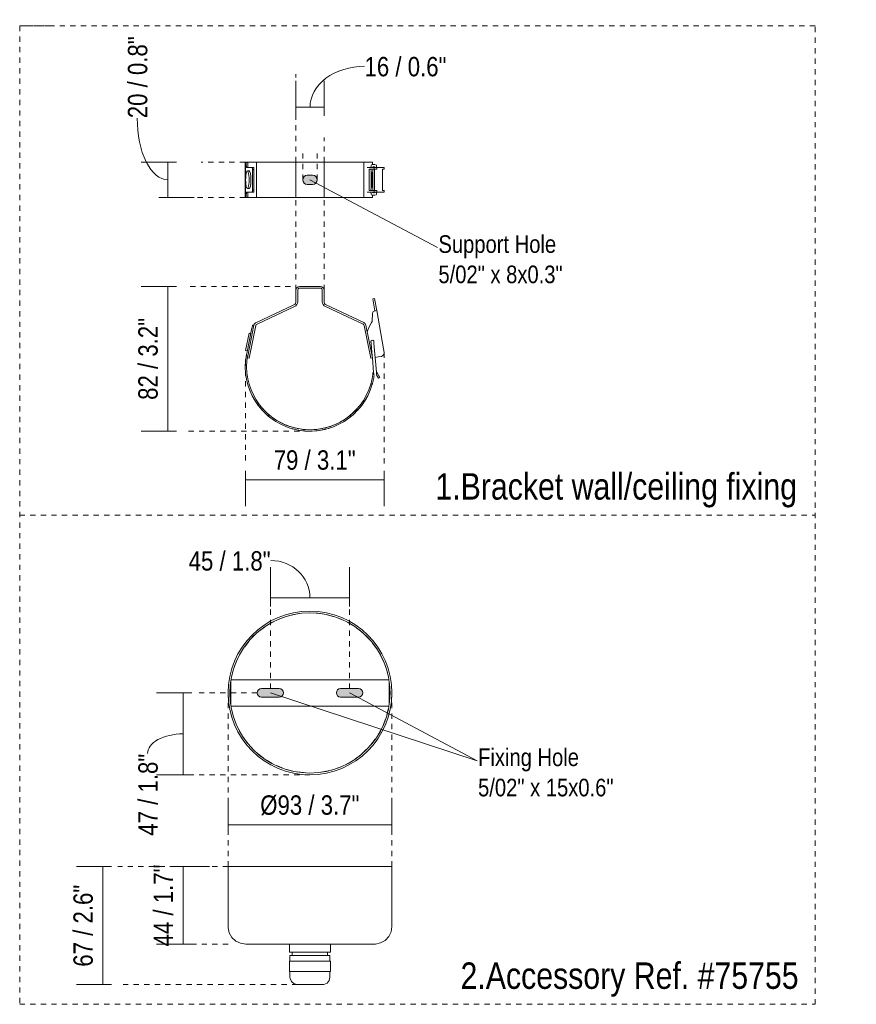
# Model space of a CAD drawing. Header units: millimetres. Extents: x 6125 to 10967, y 1457 to 6729.
# Tile 3 of 8: x 10492 to 10967, y 1457 to 2016. Entities that reach past the tile are written whole.
import ezdxf

# ---------------------------------------------------------------- set-up
doc = ezdxf.new("R2010")
doc.units = ezdxf.units.MM
doc.linetypes.add('Dash', pattern=[6, 3, -3])
doc.layers.add('A-ANNO-DIMS', color=7, linetype='Dash', lineweight=9, true_color=0xd2d2d2)
for name, color, linetype, lineweight in [('A-ANNO-DIMS-5', 7, 'Continuous', 9), ('A-DETL-GENF', 7, 'Continuous', 9), ('E-LITE-EQPM', 7, 'Continuous', 20), ('G-ANNO-TEXT', 7, 'Continuous', 9)]:
    doc.layers.add(name, color=color, linetype=linetype, lineweight=lineweight)
doc.styles.add('Arial Narrow_2', font='ARIALN.TTF', dxfattribs={"height": 11})
doc.styles.add('Arial Narrow_3', font='ARIALN.TTF', dxfattribs={"height": 10})
doc.styles.add('Arial Narrow_4', font='ARIALN.TTF', dxfattribs={"height": 15})
doc.dimstyles.new('FARO_-_2_2mm_Arial_Narrow_mm_Inch_Left_2', dxfattribs={"dimscale": 304.8, "dimtxt": 11.257741, "dimasz": 0, "dimexe": 0.049213, "dimexo": 0.0625, "dimgap": 0.008202, "dimtad": 1, "dimdec": 0, "dimzin": 0, "dimdsep": 46, "dimtxsty": 'Arial Narrow_2', "dimblk1": 'NONE', "dimblk2": 'NONE', "dimsah": 1, "dimcen": 0.09, "dimadec": 0, "dimazin": 0, "dimtfac": 1, "dimtdec": 4, "dimtix": 1, "dimtmove": 0, "dimatfit": 3, "dimfxl": 0.016404, "dimfxlon": 1, "dimtvp": 1, "dimtolj": 1, "dimtzin": 0, "dimarcsym": 2})
doc.dimstyles.new('FARO_-_2_2mm_Arial_Narrow_mm_Inch_Left_3', dxfattribs={"dimscale": 304.8, "dimtxt": 11.257741, "dimasz": 0, "dimexe": 0.049213, "dimexo": 0.0625, "dimgap": 0.008202, "dimtad": 1, "dimdec": 0, "dimzin": 0, "dimdsep": 46, "dimtxsty": 'Arial Narrow_2', "dimblk1": 'NONE', "dimblk2": 'NONE', "dimsah": 1, "dimcen": 0.09, "dimadec": 0, "dimazin": 0, "dimtfac": 1, "dimtdec": 4, "dimtix": 1, "dimtmove": 1, "dimatfit": 3, "dimfxl": 0.016404, "dimfxlon": 1, "dimtvp": 1, "dimtolj": 1, "dimtzin": 0, "dimarcsym": 2})

# ---------------------------------------------------------------- blocks, each defined once
blk = doc.blocks.new('Bracket - Bracket-483436-Alzado_PDF Accesorio')
at = {"layer": 'E-LITE-EQPM'}
for p, q in [((7281.07, 1862.3), (7281.07, 1855.7)), ((7282.07, 1855.7), (7282.07, 1862.3)), ((7294.91, 1864.4), (7283.17, 1864.4)), ((7283.17, 1863.4), (7294.91, 1863.4)), ((7296, 1862.3), (7296, 1855.7)), ((7297, 1855.7), (7297, 1862.3)), ((7325.71, 1857.58), (7324.73, 1857.41)), ((7324.73, 1857.41), (7325.94, 1850.51)), ((7326.93, 1850.69), (7325.71, 1857.58)), ((7279.9, 1853.85), (7258.64, 1843.94)), ((7259, 1843), (7280.32, 1852.95)), ((7297.76, 1852.95), (7319.17, 1842.96)), ((7319.59, 1843.87), (7298.18, 1853.85)), ((7326.93, 1850.69), (7325.45, 1850.43)), ((7330.77, 1828.86), (7326.93, 1850.69)), ((7324.48, 1848.49), (7324.38, 1845.22)), ((7253.12, 1826.21), (7256.09, 1840.8)), ((7257.21, 1842.34), (7253.46, 1823.83)), ((7254.44, 1823.63), (7258.19, 1842.14)), ((7256.42, 1842.47), (7256.42, 1842.44)), ((7319.81, 1842.14), (7323.57, 1823.63)), ((7324.55, 1823.83), (7320.79, 1842.34)), ((7322.55, 1841.13), (7322.54, 1841.2)), ((7324, 1843.84), (7322.7, 1841.51)), ((7252.48, 1828.07), (7254.47, 1837.87)), ((7255.45, 1837.67), (7254.47, 1837.87)), ((7323.73, 1832.06), (7324.36, 1824.75)), ((7325.14, 1833.2), (7325.22, 1833.11)), ((7325.17, 1833.17), (7325.22, 1833.11)), ((7326.76, 1815.61), (7325.31, 1832.2)), ((7331.12, 1826.91), (7330.77, 1828.86)), ((7252.71, 1824.16), (7252.37, 1822.51)), ((7252.48, 1828.07), (7253.46, 1827.87)), ((7253.67, 1824.9), (7252.86, 1824.9)), ((7253.16, 1822.39), (7253.52, 1824.16)), ((7253.46, 1823.83), (7254.44, 1823.63)), ((7253.56, 1824.33), (7253.52, 1824.16)), ((7323.57, 1823.63), (7324.55, 1823.83)), ((7324.45, 1823.81), (7325.18, 1815.48)), ((7326.02, 1824.06), (7327.76, 1824.37)), ((7327.76, 1824.37), (7329.56, 1824.68)), ((7327.99, 1812.27), (7326.84, 1814.25)), ((7327.16, 1815.3), (7328.68, 1812.67)), ((7328.68, 1812.67), (7327.99, 1812.27)), ((7324.37, 1808.82), (7323.54, 1808.82))]:
    blk.add_line(p, q, dxfattribs=at)
at = {"layer": 'E-LITE-EQPM', "flags": 128}
for points in [[(7256.09, 1840.8), (7256.16, 1841.18), (7256.23, 1841.53), (7256.3, 1841.85), (7256.35, 1842.11), (7256.39, 1842.31), (7256.42, 1842.43), (7256.42, 1842.47)], [(7256.62, 1842.43), (7256.51, 1842.46), (7256.45, 1842.47), (7256.42, 1842.47)], [(7256.42, 1842.47), (7256.45, 1842.47), (7256.51, 1842.46), (7256.62, 1842.43), (7256.78, 1842.4), (7256.97, 1842.36), (7257.21, 1842.32)], [(7323.66, 1832.86), (7323.69, 1832.49), (7323.73, 1832.06)], [(7325.31, 1832.2), (7325.25, 1832.87), (7325.24, 1833)], [(7252.71, 1824.16), (7252.74, 1824.33), (7252.77, 1824.48), (7252.8, 1824.62), (7252.82, 1824.74), (7252.84, 1824.82), (7252.85, 1824.88), (7252.86, 1824.9)], [(7252.86, 1824.9), (7252.86, 1824.93), (7252.88, 1825.03), (7252.91, 1825.18), (7252.96, 1825.39), (7253.01, 1825.64), (7253.06, 1825.91), (7253.12, 1826.21)], [(7325.18, 1815.48), (7325.26, 1814.5), (7325.29, 1814.23)], [(7326.87, 1814.39), (7326.84, 1814.7), (7326.76, 1815.61)]]:
    blk.add_lwpolyline(points, dxfattribs=at)
at = {"layer": 'E-LITE-EQPM'}
for centre, radius, start, end in [((7283.17, 1862.3), 2.1, 90, 180), ((7283.17, 1862.3), 1.1, 90, 180), ((7294.91, 1862.3), 2.1, 0, 90), ((7294.91, 1862.3), 1.1, 0, 90), ((7279.03, 1855.7), 2.04, 295, 0), ((7279.03, 1855.7), 3.04, 295, 0), ((7299.04, 1855.7), 3.04, 180, 245), ((7299.04, 1855.7), 2.04, 180, 245), ((7321.38, 1845.3), 3, 330.8371, 358.3753), ((7329.47, 1848.34), 5, 164.0816, 178.3753), ((7325.63, 1849.44), 1, 100.2599, 164.0816), ((7259.3, 1841.92), 2.13, 108.1887, 168.5249), ((7259.3, 1841.92), 1.13, 105.6421, 168.5249), ((7318.71, 1841.92), 1.13, 11.4751, 66.4751), ((7318.71, 1841.92), 2.13, 11.4751, 66.4751), ((7331.43, 1836.63), 10, 150.8371, 170.7478), ((7331.43, 1836.63), 10, 150.8371, 152.8009), ((7324.47, 1832.92), 0.9, 36.2621, 198.9658), ((7324.47, 1832.92), 0.9, 200.9914, 208.2736), ((7324.47, 1832.92), 0.9, 336.3605, 36.2621), ((7329.23, 1826.57), 1.92, 280, 10), ((7289, 1819), 36.8, 175.1544, 343.9439), ((7289, 1819), 36.8, 174.5332, 175.1544), ((7289, 1819), 36, 175.0465, 343.5771), ((7289, 1819), 36, 174.5997, 175.0465), ((7289, 1819), 36, 347.3055, 354.0427), ((7325.99, 1814.83), 1.26, 132.185, 159.7771), ((7289, 1819), 36.8, 347.5859, 352.0393), ((7325.99, 1814.83), 1.26, 21.8165, 53.1619), ((7289, 1819), 36.8, 220.2776, 238.9235), ((7289, 1819), 36, 222.249, 232.7775), ((7289, 1819), 36, 307.1437, 317.6892), ((7289, 1819), 36.8, 317.4875, 319.7224), ((7289, 1819), 36, 234.6432, 245.2511), ((7289, 1819), 36, 294.4507, 305.3722), ((7289, 1819), 36.8, 301.0765, 314.7814), ((7289, 1819), 36.8, 245.1388, 245.4821), ((7289, 1819), 36, 245.6827, 256.8252), ((7289, 1819), 36.8, 251.3541, 265.3429), ((7289, 1819), 36, 258.3499, 268.9596), ((7289, 1819), 36, 270.9936, 281.5637), ((7289, 1819), 36.8, 274.7911, 288.6459), ((7289, 1819), 36, 283.232, 294.3173), ((7289, 1819), 36.8, 294.7398, 294.8612), ((7289, 1819), 36.8, 268.0798, 270), ((7289, 1819), 36.8, 270, 272.0662)]:
    blk.add_arc(centre, radius, start, end, dxfattribs=at)
for points, knots in [([(7323.54, 1808.82), (7323.54, 1808.82), (7323.57, 1808.94), (7323.68, 1809.31), (7323.79, 1809.74), (7323.95, 1810.34), (7324.07, 1810.83), (7324.12, 1811.09)], [0, 0, 0, 0, 0.285714, 0.428571, 0.571429, 0.785714, 1, 1, 1, 1]), ([(7324.94, 1811.09), (7324.87, 1810.75), (7324.71, 1810.08), (7324.51, 1809.34), (7324.39, 1808.91), (7324.37, 1808.82), (7324.37, 1808.82)], [0, 0, 0, 0, 0.285714, 0.571429, 0.785714, 1, 1, 1, 1]), ([(7260.93, 1795.21), (7260.41, 1795.82), (7259.7, 1796.72), (7258.94, 1797.77), (7258.53, 1798.36), (7258.25, 1798.78), (7257.99, 1799.18), (7257.67, 1799.7), (7257.39, 1800.16), (7257.18, 1800.52), (7256.99, 1800.85), (7256.85, 1801.09), (7256.79, 1801.2), (7256.79, 1801.21), (7256.83, 1801.14), (7256.92, 1800.97), (7257.07, 1800.72), (7257.22, 1800.45), (7257.36, 1800.21), (7257.52, 1799.95), (7257.75, 1799.58), (7258.06, 1799.08), (7258.5, 1798.41), (7259.41, 1797.09), (7260.28, 1795.97), (7260.93, 1795.21)], [0, 0, 0, 0, 0.111111, 0.166667, 0.194444, 0.222222, 0.25, 0.277778, 0.333333, 0.361111, 0.388889, 0.444444, 0.479167, 0.513889, 0.548611, 0.583333, 0.618056, 0.652778, 0.670139, 0.6875, 0.722222, 0.756944, 0.791667, 0.861111, 1, 1, 1, 1]), ([(7317.08, 1795.21), (7317.6, 1795.82), (7318.31, 1796.72), (7319.07, 1797.77), (7319.48, 1798.37), (7319.75, 1798.78), (7320.01, 1799.18), (7320.34, 1799.7), (7320.62, 1800.16), (7320.83, 1800.53), (7321.02, 1800.85), (7321.15, 1801.09), (7321.21, 1801.2), (7321.22, 1801.21), (7321.18, 1801.14), (7321.09, 1800.97), (7320.94, 1800.72), (7320.78, 1800.45), (7320.64, 1800.21), (7320.49, 1799.95), (7320.26, 1799.57), (7319.95, 1799.08), (7319.51, 1798.41), (7318.6, 1797.09), (7317.72, 1795.97), (7317.08, 1795.21)], [0, 0, 0, 0, 0.111111, 0.166667, 0.194444, 0.222222, 0.25, 0.277778, 0.333333, 0.361111, 0.388889, 0.444444, 0.479167, 0.513889, 0.548611, 0.583333, 0.618056, 0.652778, 0.670139, 0.6875, 0.722222, 0.756944, 0.791667, 0.861111, 1, 1, 1, 1])]:
    blk.add_open_spline(points, degree=3, knots=knots, dxfattribs=at)
blk = doc.blocks.new('Bracket - Bracket-V1-Alzado_PDF Accesorio')
at = {"layer": 'E-LITE-EQPM'}
for p, q in [((7252.2, 1934.94), (7252.2, 1914.94)), ((7252.23, 1934.94), (7252.34, 1934.94)), ((7252.34, 1934.94), (7252.37, 1934.94)), ((7252.37, 1934.94), (7252.71, 1934.94)), ((7252.37, 1914.94), (7252.37, 1934.94)), ((7253.52, 1934.94), (7252.71, 1934.94)), ((7253.54, 1934.94), (7257.21, 1934.94)), ((7257.21, 1934.94), (7258.64, 1934.94)), ((7258.64, 1934.94), (7279.9, 1934.94)), ((7258.64, 1934.94), (7258.64, 1914.94)), ((7279.9, 1934.94), (7281.07, 1934.94)), ((7281.07, 1934.94), (7281.07, 1914.94)), ((7281.07, 1934.94), (7283.17, 1934.94)), ((7283.17, 1934.94), (7294.91, 1934.94)), ((7294.91, 1934.94), (7297, 1934.94)), ((7297, 1914.94), (7297, 1934.94)), ((7297, 1934.94), (7298.18, 1934.94)), ((7298.18, 1934.94), (7319.59, 1934.94)), ((7319.59, 1934.94), (7320.79, 1934.94)), ((7319.59, 1934.94), (7319.59, 1914.94)), ((7320.79, 1934.94), (7324.55, 1934.94)), ((7324.55, 1934.94), (7324.55, 1933.68)), ((7252.86, 1933.25), (7252.86, 1934.2)), ((7256.09, 1931.94), (7253.12, 1931.94)), ((7254.45, 1929.94), (7253.47, 1929.94)), ((7253.67, 1934.2), (7253.67, 1933.25)), ((7256.9, 1931.94), (7256.09, 1931.94)), ((7256.42, 1930.27), (7256.42, 1924.94)), ((7257.21, 1930.98), (7257.21, 1918.9)), ((7321.56, 1931.94), (7322.7, 1931.94)), ((7322.54, 1918.94), (7322.54, 1930.94)), ((7322.54, 1930.94), (7322.7, 1930.94)), ((7322.7, 1931.94), (7324, 1931.94)), ((7322.7, 1930.94), (7324, 1930.94)), ((7323.65, 1932.08), (7323.65, 1931.94)), ((7323.65, 1930.94), (7323.65, 1930.74)), ((7323.69, 1919.74), (7323.69, 1930.15)), ((7324, 1931.94), (7324.38, 1931.94)), ((7324, 1930.94), (7324.38, 1930.94)), ((7324.07, 1929.25), (7324.07, 1920.62)), ((7324.07, 1929.25), (7324.07, 1920.63)), ((7324.22, 1929.17), (7324.23, 1928.77)), ((7324.38, 1931.94), (7324.48, 1931.94)), ((7324.38, 1930.94), (7324.48, 1930.94)), ((7324.48, 1931.94), (7324.66, 1931.94)), ((7324.48, 1930.94), (7324.66, 1930.94)), ((7325.97, 1933.68), (7324.52, 1933.68)), ((7324.52, 1932.09), (7324.81, 1932.09)), ((7324.73, 1930.7), (7324.52, 1930.7)), ((7324.52, 1929.1), (7324.73, 1929.1)), ((7324.66, 1931.94), (7325.45, 1931.94)), ((7324.66, 1930.94), (7324.72, 1930.94)), ((7324.73, 1930.94), (7325.71, 1930.94)), ((7324.73, 1930.94), (7324.73, 1918.94)), ((7325.23, 1932.62), (7325.25, 1932.49)), ((7325.24, 1932.09), (7325.97, 1932.09)), ((7325.24, 1931.94), (7325.24, 1932.08)), ((7325.27, 1932.08), (7325.28, 1931.94)), ((7325.45, 1931.94), (7326.93, 1931.94)), ((7325.45, 1931.94), (7325.45, 1930.94)), ((7325.71, 1930.94), (7326.93, 1930.94)), ((7325.71, 1918.94), (7325.71, 1930.94)), ((7326.93, 1931.94), (7330.77, 1931.94)), ((7326.93, 1931.94), (7326.93, 1930.94)), ((7330.29, 1918.94), (7330.29, 1930.94)), ((7330.29, 1930.94), (7330.77, 1930.94)), ((7330.77, 1931.94), (7331.12, 1931.94)), ((7330.77, 1930.94), (7331.12, 1930.94)), ((7331.12, 1931.94), (7331.14, 1931.94)), ((7331.14, 1930.94), (7331.12, 1930.94)), ((7331.15, 1930.94), (7331.15, 1931.94)), ((7256.42, 1924.94), (7256.42, 1919.61)), ((7324.23, 1928.77), (7324.23, 1921.69)), ((7253.12, 1917.94), (7256.09, 1917.94)), ((7253.47, 1919.94), (7254.45, 1919.94)), ((7256.09, 1917.94), (7256.9, 1917.94)), ((7322.7, 1917.94), (7321.56, 1917.94)), ((7322.7, 1918.94), (7322.54, 1918.94)), ((7324, 1918.94), (7322.7, 1918.94)), ((7324, 1917.94), (7322.7, 1917.94)), ((7323.65, 1919.18), (7323.65, 1918.94)), ((7323.65, 1917.94), (7323.65, 1917.79)), ((7324.38, 1918.94), (7324, 1918.94)), ((7324.38, 1917.94), (7324, 1917.94)), ((7324.48, 1918.94), (7324.38, 1918.94)), ((7324.48, 1917.94), (7324.38, 1917.94)), ((7324.66, 1918.94), (7324.48, 1918.94)), ((7324.66, 1917.94), (7324.48, 1917.94)), ((7324.73, 1920.77), (7324.52, 1920.77)), ((7324.52, 1919.18), (7324.73, 1919.18)), ((7324.81, 1917.79), (7324.52, 1917.79)), ((7324.72, 1918.94), (7324.66, 1918.94)), ((7325.45, 1917.94), (7324.66, 1917.94)), ((7325.71, 1918.94), (7324.73, 1918.94)), ((7325.24, 1917.79), (7325.24, 1917.94)), ((7325.97, 1917.79), (7325.24, 1917.79)), ((7325.27, 1917.79), (7325.28, 1917.94)), ((7325.45, 1918.94), (7325.45, 1917.94)), ((7326.93, 1917.94), (7325.45, 1917.94)), ((7326.93, 1918.94), (7325.71, 1918.94)), ((7326.93, 1918.94), (7326.93, 1917.94)), ((7330.77, 1917.94), (7326.93, 1917.94)), ((7330.77, 1918.94), (7330.29, 1918.94)), ((7331.12, 1918.94), (7330.77, 1918.94)), ((7331.12, 1917.94), (7330.77, 1917.94)), ((7331.12, 1918.94), (7331.14, 1918.94)), ((7331.14, 1917.94), (7331.12, 1917.94)), ((7331.15, 1917.94), (7331.15, 1918.94)), ((7252.34, 1914.94), (7252.23, 1914.94)), ((7252.37, 1914.94), (7252.34, 1914.94)), ((7252.71, 1914.94), (7252.37, 1914.94)), ((7252.71, 1914.94), (7253.52, 1914.94)), ((7252.86, 1915.67), (7252.86, 1916.63)), ((7257.21, 1914.94), (7253.54, 1914.94)), ((7253.67, 1916.63), (7253.67, 1915.67)), ((7258.64, 1914.94), (7257.21, 1914.94)), ((7279.9, 1914.94), (7258.64, 1914.94)), ((7281.07, 1914.94), (7279.9, 1914.94)), ((7283.17, 1914.94), (7281.07, 1914.94)), ((7294.91, 1914.94), (7283.17, 1914.94)), ((7297, 1914.94), (7294.91, 1914.94)), ((7298.18, 1914.94), (7297, 1914.94)), ((7319.59, 1914.94), (7298.18, 1914.94)), ((7320.79, 1914.94), (7319.59, 1914.94)), ((7324.55, 1914.94), (7320.79, 1914.94)), ((7324.52, 1916.2), (7325.97, 1916.2)), ((7324.55, 1916.2), (7324.55, 1914.94)), ((7325.23, 1917.26), (7325.25, 1917.39))]:
    blk.add_line(p, q, dxfattribs=at)
at = {"layer": 'E-LITE-EQPM', "flags": 128}
for points in [[(7252.86, 1934.2), (7252.85, 1934.37), (7252.84, 1934.52), (7252.82, 1934.66), (7252.8, 1934.78), (7252.77, 1934.87), (7252.74, 1934.92), (7252.71, 1934.94)], [(7253.52, 1934.94), (7253.56, 1934.92), (7253.59, 1934.87), (7253.62, 1934.78), (7253.64, 1934.66), (7253.66, 1934.52), (7253.67, 1934.37), (7253.67, 1934.2)], [(7253.12, 1931.94), (7253.06, 1931.97), (7253.01, 1932.07), (7252.96, 1932.22), (7252.91, 1932.43), (7252.88, 1932.68), (7252.86, 1932.96), (7252.86, 1933.25)], [(7253.67, 1933.25), (7253.68, 1932.96), (7253.7, 1932.68), (7253.73, 1932.43), (7253.77, 1932.22), (7253.82, 1932.07), (7253.88, 1931.97), (7253.94, 1931.94)], [(7256.42, 1930.27), (7256.42, 1930.64), (7256.39, 1930.99), (7256.35, 1931.31), (7256.3, 1931.57), (7256.23, 1931.77), (7256.16, 1931.9), (7256.09, 1931.94)], [(7257.21, 1930.98), (7256.97, 1930.87), (7256.78, 1930.75), (7256.62, 1930.63), (7256.51, 1930.51), (7256.45, 1930.39), (7256.42, 1930.27)], [(7256.9, 1931.94), (7256.98, 1931.9), (7257.05, 1931.77), (7257.12, 1931.57), (7257.17, 1931.3), (7257.21, 1930.98)], [(7324.52, 1933.68), (7323.93, 1933.43), (7323.75, 1933.11), (7323.68, 1932.73), (7323.65, 1932.08)], [(7324.52, 1929.1), (7323.93, 1929.36), (7323.75, 1929.68), (7323.68, 1930.07), (7323.65, 1930.74)], [(7325.27, 1932.6), (7325.25, 1932.43), (7325.24, 1932.08)], [(7326.46, 1933.47), (7326.56, 1933.42), (7326.75, 1933.09), (7326.84, 1932.65), (7326.87, 1931.94)], [(7252.86, 1916.63), (7252.86, 1916.92), (7252.88, 1917.2), (7252.91, 1917.44), (7252.96, 1917.65), (7253.01, 1917.81), (7253.06, 1917.9), (7253.12, 1917.94)], [(7253.94, 1917.94), (7253.88, 1917.9), (7253.82, 1917.81), (7253.77, 1917.65), (7253.73, 1917.44), (7253.7, 1917.2), (7253.68, 1916.92), (7253.67, 1916.63)], [(7256.09, 1917.94), (7256.16, 1917.98), (7256.23, 1918.1), (7256.3, 1918.3), (7256.35, 1918.57), (7256.39, 1918.88), (7256.42, 1919.24), (7256.42, 1919.61)], [(7256.42, 1919.61), (7256.45, 1919.49), (7256.51, 1919.36), (7256.62, 1919.24), (7256.78, 1919.12), (7256.97, 1919.01), (7257.21, 1918.9)], [(7257.21, 1918.9), (7257.17, 1918.58), (7257.12, 1918.31), (7257.05, 1918.11), (7256.98, 1917.98), (7256.9, 1917.94)], [(7324.52, 1920.77), (7323.93, 1920.52), (7323.75, 1920.2), (7323.68, 1919.82), (7323.65, 1919.18)], [(7324.52, 1916.2), (7323.93, 1916.45), (7323.75, 1916.77), (7323.68, 1917.15), (7323.65, 1917.79)], [(7324.2, 1920.7), (7324.23, 1921.26), (7324.23, 1921.69)], [(7325.27, 1917.28), (7325.25, 1917.44), (7325.24, 1917.79)], [(7326.46, 1916.41), (7326.56, 1916.45), (7326.75, 1916.78), (7326.84, 1917.23), (7326.87, 1917.94)], [(7252.71, 1914.94), (7252.74, 1914.96), (7252.77, 1915.01), (7252.8, 1915.1), (7252.82, 1915.21), (7252.84, 1915.35), (7252.85, 1915.51), (7252.86, 1915.67)], [(7253.67, 1915.67), (7253.67, 1915.51), (7253.66, 1915.35), (7253.64, 1915.21), (7253.62, 1915.1), (7253.59, 1915.01), (7253.56, 1914.96), (7253.52, 1914.94)]]:
    blk.add_lwpolyline(points, dxfattribs=at)
at = {"layer": 'E-LITE-EQPM'}
for centre, start_param, end_param in [((7253.47, 1924.94), 4.712389, 7.853982), ((7254.45, 1924.94), 4.712389, 6.283185), ((7253.47, 1924.94), 1.570796, 4.712389), ((7254.45, 1924.94), 3.141593, 4.712389)]:
    blk.add_ellipse(centre, major_axis=(0, 5), ratio=0.198941, start_param=start_param, end_param=end_param, dxfattribs=at)
blk = doc.blocks.new('75755 SCUBA accessory for wall lamp and suspension - 75755 SCUBA accessory for wall lamp and suspension-486611-Alzado_PDF Accesorio')
at = {"layer": 'E-LITE-EQPM'}
for p, q in [((7242.5, 1534.94), (7242.5, 1500.92)), ((7289, 1534.94), (7242.5, 1534.94)), ((7335.5, 1534.94), (7289, 1534.94)), ((7335.5, 1500.92), (7335.5, 1534.94)), ((7277.39, 1490.92), (7277.39, 1486.38)), ((7300.61, 1486.38), (7300.61, 1490.92)), ((7278.2, 1486.38), (7277.39, 1486.38)), ((7277.63, 1484.51), (7277.63, 1481.25)), ((7277.63, 1484.51), (7289, 1484.51)), ((7288.19, 1486.38), (7278.2, 1486.38)), ((7278.96, 1486.38), (7278.96, 1484.51)), ((7289.82, 1486.38), (7288.19, 1486.38)), ((7289, 1484.51), (7300.38, 1484.51)), ((7299.8, 1486.38), (7289.82, 1486.38)), ((7299.05, 1484.51), (7299.05, 1486.38)), ((7300.61, 1486.38), (7299.8, 1486.38)), ((7300.38, 1481.25), (7300.38, 1484.51)), ((7277.39, 1481.25), (7277.39, 1475.42)), ((7277.39, 1481.25), (7278.2, 1481.25)), ((7278.2, 1481.25), (7288.19, 1481.25)), ((7288.19, 1481.25), (7289.82, 1481.25)), ((7289.82, 1481.25), (7299.8, 1481.25)), ((7299.8, 1481.25), (7300.61, 1481.25)), ((7300.61, 1475.42), (7300.61, 1481.25)), ((7278.2, 1475.42), (7277.39, 1475.42)), ((7277.63, 1475.42), (7277.63, 1472.15)), ((7288.19, 1475.42), (7278.2, 1475.42)), ((7289.82, 1475.42), (7288.19, 1475.42)), ((7299.8, 1475.42), (7289.82, 1475.42)), ((7300.61, 1475.42), (7299.8, 1475.42)), ((7300.38, 1472.15), (7300.38, 1475.42))]:
    blk.add_line(p, q, dxfattribs=at)
at = {"layer": 'E-LITE-EQPM', "flags": 128}
for points in [[(7252.5, 1490.92), (7249.54, 1491.37), (7246.84, 1492.67), (7244.65, 1494.72), (7243.17, 1497.33), (7242.53, 1500.26), (7242.5, 1500.92)], [(7335.5, 1500.92), (7335.05, 1497.95), (7333.75, 1495.25), (7331.7, 1493.07), (7329.09, 1491.58), (7326.16, 1490.94), (7325.5, 1490.92)], [(7277.39, 1490.92), (7272.39, 1490.92), (7267.5, 1490.92), (7263.14, 1490.92), (7259.42, 1490.92), (7256.43, 1490.92), (7254.25, 1490.92), (7252.93, 1490.92), (7252.5, 1490.92)], [(7252.5, 1490.92), (7252.96, 1490.92), (7254.3, 1490.92), (7256.5, 1490.92), (7259.51, 1490.92), (7263.25, 1490.92), (7267.63, 1490.92), (7272.53, 1490.92), (7277.85, 1490.92), (7283.44, 1490.92), (7289, 1490.92)], [(7289, 1490.92), (7294.73, 1490.92), (7300.31, 1490.92), (7305.62, 1490.92), (7310.51, 1490.92), (7314.87, 1490.92), (7318.59, 1490.92), (7321.58, 1490.92), (7323.76, 1490.92), (7325.08, 1490.92), (7325.5, 1490.92)], [(7325.5, 1490.92), (7325.05, 1490.92), (7323.71, 1490.92), (7321.5, 1490.92), (7318.5, 1490.92), (7314.76, 1490.92), (7310.38, 1490.92), (7305.47, 1490.92), (7300.61, 1490.92)], [(7281.85, 1467.93), (7279.97, 1468.37), (7278.48, 1469.61), (7277.7, 1471.39), (7277.63, 1472.15)], [(7300.38, 1472.15), (7299.93, 1470.26), (7298.69, 1468.77), (7296.92, 1468), (7296.16, 1467.93)], [(7284, 1467.93), (7282.74, 1467.93), (7281.93, 1467.93), (7281.85, 1467.93)], [(7281.85, 1467.93), (7282.3, 1467.93), (7283.59, 1467.93), (7285.55, 1467.93), (7287.95, 1467.93), (7289, 1467.93)], [(7289, 1467.93), (7291.5, 1467.93), (7293.68, 1467.93), (7295.27, 1467.93), (7296.08, 1467.93), (7296.16, 1467.93)], [(7296.16, 1467.93), (7295.71, 1467.93), (7294.42, 1467.93), (7294, 1467.93)]]:
    blk.add_lwpolyline(points, dxfattribs=at)
blk = doc.blocks.new('75755 SCUBA accessory for wall lamp and suspension - 75755 SCUBA accessory for wall lamp and suspension-488310-Alzado_PDF Accesorio')
at = {"layer": 'E-LITE-EQPM'}
for p, q in [((7282.61, 1678.61), (7276.77, 1677.35)), ((7296.08, 1678.44), (7292.58, 1678.82)), ((7302.12, 1677.05), (7298.75, 1677.91)), ((7268.59, 1674.12), (7265.44, 1672.42)), ((7274.45, 1676.56), (7270.94, 1675.27)), ((7307.92, 1674.86), (7304.72, 1676.17)), ((7313.37, 1671.88), (7310.39, 1673.64)), ((7258.32, 1667.04), (7255.85, 1664.61)), ((7263.2, 1670.92), (7260.38, 1668.85)), ((7318.38, 1668.18), (7315.65, 1670.36)), ((7322.86, 1663.81), (7320.42, 1666.4)), ((7254.03, 1662.54), (7251.93, 1659.8)), ((7326.74, 1658.8), (7324.6, 1661.83)), ((7250.4, 1657.51), (7248.7, 1654.49)), ((7330.83, 1651.46), (7328.12, 1656.74)), ((7247.49, 1652.04), (7246.22, 1648.77)), ((7245.36, 1646.23), (7244.54, 1642.72)), ((7244, 1639.9), (7243.69, 1636.42)), ((7244, 1640.05), (7244, 1627.06)), ((7244.18, 1641.06), (7246.94, 1641.06)), ((7246.94, 1641.06), (7289, 1641.06)), ((7289, 1641.06), (7331.07, 1641.06)), ((7331.07, 1641.06), (7333.83, 1641.06)), ((7334, 1627.06), (7334, 1640.05)), ((7334.47, 1633.11), (7334.16, 1639.1)), ((7243.53, 1634.01), (7243.84, 1628.01)), ((7334, 1627.21), (7334.32, 1630.7)), ((7246.94, 1626.06), (7244.18, 1626.06)), ((7289, 1626.06), (7246.94, 1626.06)), ((7331.07, 1626.06), (7289, 1626.06)), ((7333.83, 1626.06), (7331.07, 1626.06)), ((7332.65, 1620.89), (7333.47, 1624.39)), ((7330.51, 1615.08), (7331.79, 1618.35)), ((7247.17, 1615.66), (7249.89, 1610.38)), ((7327.6, 1609.6), (7329.3, 1612.63)), ((7251.27, 1608.31), (7253.41, 1605.28)), ((7323.97, 1604.57), (7326.07, 1607.31)), ((7255.14, 1603.31), (7257.59, 1600.72)), ((7319.68, 1600.08), (7322.16, 1602.5)), ((7259.63, 1598.93), (7262.36, 1596.76)), ((7264.64, 1595.23), (7267.62, 1593.48)), ((7309.41, 1593), (7312.57, 1594.7)), ((7314.81, 1596.19), (7317.63, 1598.27)), ((7270.09, 1592.26), (7273.29, 1590.95)), ((7275.89, 1590.06), (7279.26, 1589.2)), ((7281.93, 1588.67), (7285.43, 1588.29)), ((7295.4, 1588.51), (7301.24, 1589.76)), ((7303.56, 1590.55), (7307.07, 1591.84))]:
    blk.add_line(p, q, dxfattribs=at)
for radius, start, end in [(46.5, 90, 270), (45.5, 90, 270), (46.5, 270, 90), (45.5, 270, 90)]:
    blk.add_arc((7289, 1633.56), radius, start, end, dxfattribs=at)
blk = doc.blocks.new('DIMBLOCK11-Alzado_PDF Accesorio')
at = {"layer": 'A-ANNO-DIMS-5', "color": 251, "true_color": 0x5b5b5b, "transparency": 16777216}
for p, q in [((10580.88, 1864.4), (10560.88, 1864.4)), ((10575.88, 1864.4), (10575.88, 1782.2)), ((10575.88, 1864.4), (10580.88, 1864.4)), ((10580.88, 1782.2), (10560.88, 1782.2)), ((10575.88, 1782.2), (10580.88, 1782.2))]:
    blk.add_line(p, q, dxfattribs=at)
at = {"layer": 'A-ANNO-DIMS-5', "color": 0, "transparency": 16777216, "insert": (10559.17, 1799.98), "char_height": 11, "width": 55.9671, "attachment_point": 1, "rotation": 90, "line_spacing_factor": 0.974696, "style": 'Arial Narrow_2'}
blk.add_mtext('82 / 3.2"', dxfattribs=at)
blk = doc.blocks.new('_None')
blk = doc.blocks.new('DIMBLOCK12-Alzado_PDF Accesorio')
at = {"layer": 'A-ANNO-DIMS-5', "color": 251, "true_color": 0x5b5b5b, "transparency": 16777216}
for p, q in [((10620.01, 1759.6), (10620.01, 1739.6)), ((10620.01, 1754.6), (10620.01, 1759.6)), ((10698.76, 1759.6), (10698.76, 1739.6)), ((10698.76, 1754.6), (10698.76, 1759.6)), ((10620.01, 1754.6), (10698.76, 1754.6))]:
    blk.add_line(p, q, dxfattribs=at)
at = {"layer": 'A-ANNO-DIMS-5', "color": 0, "transparency": 16777216, "insert": (10636.07, 1771.32), "char_height": 11, "width": 55.9671, "attachment_point": 1, "line_spacing_factor": 0.974696, "style": 'Arial Narrow_2'}
blk.add_mtext('79 / 3.1"', dxfattribs=at)
blk = doc.blocks.new('DIMBLOCK13-Alzado_PDF Accesorio')
at = {"layer": 'A-ANNO-DIMS-5', "color": 251, "true_color": 0x5b5b5b, "transparency": 16777216}
for p, q in [((10580.88, 1934.94), (10560.88, 1934.94)), ((10575.88, 1934.94), (10575.88, 1914.94)), ((10575.88, 1934.94), (10580.88, 1934.94)), ((10575.88, 1914.94), (10570.88, 1914.94)), ((10575.68, 1914.94), (10590.88, 1914.94))]:
    blk.add_line(p, q, dxfattribs=at)
blk.add_ellipse((10575.88, 1959.89), major_axis=(0, 34.95), ratio=0.496208, start_param=1.570796, end_param=3.141593, dxfattribs=at)
at = {"layer": 'A-ANNO-DIMS-5', "color": 0, "transparency": 16777216, "insert": (10553.26, 1959.89), "char_height": 11, "width": 55.9671, "attachment_point": 1, "rotation": 90, "line_spacing_factor": 0.974696, "style": 'Arial Narrow_2'}
blk.add_mtext('20 / 0.8"', dxfattribs=at)
blk = doc.blocks.new('DIMBLOCK14-Alzado_PDF Accesorio')
at = {"layer": 'A-ANNO-DIMS-5', "color": 251, "true_color": 0x5b5b5b, "transparency": 16777216}
for p, q in [((10648.71, 1966.02), (10648.71, 1981.22)), ((10664.65, 1961.22), (10664.65, 1981.22)), ((10648.71, 1966.22), (10664.65, 1966.22)), ((10648.71, 1966.22), (10648.71, 1961.22)), ((10664.65, 1966.22), (10664.65, 1961.22))]:
    blk.add_line(p, q, dxfattribs=at)
blk.add_ellipse((10687.64, 1966.22), major_axis=(30.96, 0), ratio=0.748979, start_param=1.570796, end_param=3.141593, dxfattribs=at)
at = {"layer": 'A-ANNO-DIMS-5', "color": 0, "transparency": 16777216, "insert": (10687.64, 1994.7), "char_height": 11, "width": 55.9671, "attachment_point": 1, "line_spacing_factor": 0.974696, "style": 'Arial Narrow_2'}
blk.add_mtext('16 / 0.6"', dxfattribs=at)
blk = doc.blocks.new('DIMBLOCK15-Alzado_PDF Accesorio')
at = {"layer": 'A-ANNO-DIMS-5', "color": 251, "true_color": 0x5b5b5b, "transparency": 16777216}
for p, q in [((10610.15, 1558.47), (10610.15, 1573.67)), ((10703.15, 1558.47), (10703.15, 1573.67)), ((10610.15, 1558.67), (10703.15, 1558.67)), ((10610.15, 1558.67), (10610.15, 1553.67)), ((10703.15, 1558.67), (10703.15, 1553.67))]:
    blk.add_line(p, q, dxfattribs=at)
at = {"layer": 'A-ANNO-DIMS-5', "color": 0, "transparency": 16777216, "insert": (10628.41, 1575.39), "char_height": 11, "width": 67.7609, "attachment_point": 1, "line_spacing_factor": 0.974696, "style": 'Arial Narrow_2'}
blk.add_mtext('Ø93 / 3.7"', dxfattribs=at)
blk = doc.blocks.new('DIMBLOCK16-Alzado_PDF Accesorio')
at = {"layer": 'A-ANNO-DIMS-5', "color": 251, "true_color": 0x5b5b5b, "transparency": 16777216}
for p, q in [((10634.15, 1687.43), (10634.15, 1702.63)), ((10679.15, 1687.43), (10679.15, 1702.63)), ((10634.15, 1687.63), (10679.15, 1687.63)), ((10634.15, 1687.63), (10634.15, 1682.63)), ((10679.15, 1687.63), (10679.15, 1682.63))]:
    blk.add_line(p, q, dxfattribs=at)
blk.add_ellipse((10634.4, 1687.63), major_axis=(22.24, 0), ratio=0.949706, start_param=0, end_param=1.570796, dxfattribs=at)
at = {"layer": 'A-ANNO-DIMS-5', "color": 0, "transparency": 16777216, "insert": (10587.77, 1714.03), "char_height": 11, "width": 55.9671, "attachment_point": 1, "line_spacing_factor": 0.974696, "style": 'Arial Narrow_2'}
blk.add_mtext('45 / 1.8"', dxfattribs=at)
blk = doc.blocks.new('DIMBLOCK17-Alzado_PDF Accesorio')
at = {"layer": 'A-ANNO-DIMS-5', "color": 251, "true_color": 0x5b5b5b, "transparency": 16777216}
for p, q in [((10589.59, 1633.56), (10569.59, 1633.56)), ((10584.59, 1633.56), (10584.59, 1587.06)), ((10584.59, 1633.56), (10589.59, 1633.56)), ((10589.59, 1587.06), (10569.59, 1587.06)), ((10584.59, 1587.06), (10589.59, 1587.06))]:
    blk.add_line(p, q, dxfattribs=at)
blk.add_ellipse((10584.59, 1599.13), major_axis=(20.14, 0), ratio=0.554878, start_param=1.570796, end_param=3.141593, dxfattribs=at)
at = {"layer": 'A-ANNO-DIMS-5', "color": 0, "transparency": 16777216, "insert": (10559.17, 1552.49), "char_height": 11, "width": 55.9671, "attachment_point": 1, "rotation": 90, "line_spacing_factor": 0.974696, "style": 'Arial Narrow_2'}
blk.add_mtext('47 / 1.8"', dxfattribs=at)
blk = doc.blocks.new('DIMBLOCK18-Alzado_PDF Accesorio')
at = {"layer": 'A-ANNO-DIMS-5', "color": 251, "true_color": 0x5b5b5b, "transparency": 16777216}
for p, q in [((10544.03, 1534.94), (10524.03, 1534.94)), ((10539.03, 1534.94), (10539.03, 1467.93)), ((10539.03, 1534.94), (10544.03, 1534.94)), ((10544.03, 1467.93), (10524.03, 1467.93)), ((10539.03, 1467.93), (10544.03, 1467.93))]:
    blk.add_line(p, q, dxfattribs=at)
at = {"layer": 'A-ANNO-DIMS-5', "color": 0, "transparency": 16777216, "insert": (10522.31, 1478.11), "char_height": 11, "width": 55.9671, "attachment_point": 1, "rotation": 90, "line_spacing_factor": 0.974696, "style": 'Arial Narrow_2'}
blk.add_mtext('67 / 2.6"', dxfattribs=at)
blk = doc.blocks.new('DIMBLOCK19-Alzado_PDF Accesorio')
at = {"layer": 'A-ANNO-DIMS-5', "color": 251, "true_color": 0x5b5b5b, "transparency": 16777216}
for p, q in [((10584.59, 1534.94), (10579.59, 1534.94)), ((10584.39, 1534.94), (10599.59, 1534.94)), ((10584.59, 1534.94), (10584.59, 1490.92)), ((10589.59, 1490.92), (10569.59, 1490.92)), ((10584.59, 1490.92), (10589.59, 1490.92))]:
    blk.add_line(p, q, dxfattribs=at)
at = {"layer": 'A-ANNO-DIMS-5', "color": 0, "transparency": 16777216, "insert": (10567.87, 1489.61), "char_height": 11, "width": 55.9671, "attachment_point": 1, "rotation": 90, "line_spacing_factor": 0.974696, "style": 'Arial Narrow_2'}
blk.add_mtext('44 / 1.7"', dxfattribs=at)

msp = doc.modelspace()

# ---------------------------------------------------------------- hatches: boundary and pattern name
at = {"layer": 'A-DETL-GENF', "true_color": 0xe2e2e2}
msp.add_hatch(color=254, dxfattribs=at).paths.add_polyline_path([(10655.15, 1922.34), (10658.15, 1922.34), (10658.82, 1922.43), (10659.45, 1922.69), (10659.98, 1923.1), (10660.4, 1923.64), (10660.66, 1924.26), (10660.75, 1924.94), (10660.66, 1925.61), (10660.4, 1926.24), (10659.98, 1926.78), (10659.45, 1927.19), (10658.82, 1927.45), (10658.15, 1927.54), (10655.15, 1927.54), (10654.47, 1927.45), (10653.85, 1927.19), (10653.31, 1926.78), (10652.89, 1926.24), (10652.63, 1925.61), (10652.55, 1924.94), (10652.65, 1924.22), (10652.89, 1923.64), (10653.31, 1923.1), (10653.85, 1922.69), (10654.47, 1922.43)], flags=0)
h = msp.add_hatch(color=254, dxfattribs=at)
h.paths.add_polyline_path([(10629.08, 1631.12), (10639.21, 1631.12), (10639.84, 1631.21), (10640.43, 1631.45), (10640.93, 1631.84), (10641.32, 1632.34), (10641.56, 1632.93), (10641.65, 1633.56), (10641.56, 1634.19), (10641.32, 1634.77), (10640.93, 1635.28), (10640.43, 1635.67), (10639.84, 1635.91), (10639.21, 1635.99), (10629.08, 1635.99), (10628.45, 1635.91), (10627.86, 1635.67), (10627.36, 1635.28), (10626.92, 1634.64), (10626.73, 1634.19), (10626.66, 1633.42), (10626.73, 1632.93), (10626.97, 1632.34), (10627.36, 1631.84), (10627.86, 1631.45), (10628.45, 1631.21)], flags=0)
h.paths.add_polyline_path([(10684.21, 1631.12), (10684.84, 1631.21), (10685.43, 1631.45), (10685.93, 1631.84), (10686.32, 1632.34), (10686.56, 1632.93), (10686.65, 1633.56), (10686.56, 1634.19), (10686.31, 1634.78), (10685.93, 1635.28), (10685.43, 1635.67), (10684.84, 1635.91), (10684.21, 1635.99), (10674.08, 1635.99), (10673.45, 1635.91), (10672.86, 1635.67), (10672.36, 1635.28), (10671.97, 1634.77), (10671.73, 1634.19), (10671.66, 1633.42), (10671.73, 1632.93), (10671.97, 1632.34), (10672.36, 1631.84), (10672.86, 1631.45), (10673.45, 1631.21), (10674.08, 1631.12)], flags=0)

# ---------------------------------------------------------------- linework, layer by layer
at = {"layer": 'A-ANNO-DIMS'}
for p, q in [((10508.8, 2012.37), (10491.8, 2012.37)), ((10491.8, 2012.37), (10491.8, 1456.74)), ((10943.53, 2012.37), (10491.8, 2012.37)), ((10943.53, 1456.74), (10943.53, 2012.37)), ((10648.71, 1934.94), (10648.71, 1984.94)), ((10664.65, 1934.94), (10664.65, 1948.94)), ((10652.55, 1924.94), (10652.55, 1941.94)), ((10660.75, 1924.94), (10660.75, 1941.94)), ((10619.85, 1934.94), (10594.85, 1934.94)), ((10619.85, 1914.94), (10575.85, 1914.94)), ((10648.71, 1862.3), (10648.71, 1914.3)), ((10664.65, 1862.3), (10664.65, 1915.3)), ((10645.65, 1864.4), (10586.65, 1864.4)), ((10698.76, 1826.91), (10698.76, 1762.51)), ((10620.01, 1822.51), (10620.01, 1762.51)), ((10656.65, 1782.2), (10586.65, 1782.2)), ((10491.8, 1734.56), (10943.53, 1734.56)), ((10634.15, 1635.99), (10634.15, 1706.99)), ((10679.15, 1635.99), (10679.15, 1706.99)), ((10626.65, 1633.56), (10590.65, 1633.56)), ((10610.15, 1534.94), (10610.15, 1633.56)), ((10703.15, 1534.94), (10703.15, 1633.56)), ((10656.65, 1587.06), (10585.65, 1587.06)), ((10610.15, 1534.94), (10547.49, 1534.94)), ((10610.15, 1490.92), (10587.37, 1490.92)), ((10649.49, 1467.93), (10547.49, 1467.93)), ((10491.8, 1456.74), (10943.53, 1456.74))]:
    msp.add_line(p, q, dxfattribs=at)
at = {"layer": 'A-ANNO-DIMS', "color": 251, "linetype": 'Continuous', "true_color": 0x5b5b5b}
for p, q in [((10656.62, 1924.97), (10729.02, 1886.48)), ((10634.15, 1633.56), (10751.55, 1595.06)), ((10679.15, 1633.56), (10751.55, 1595.06))]:
    msp.add_line(p, q, dxfattribs=at)
at = {"layer": 'E-LITE-EQPM', "color": 253, "true_color": 0xaaaaaa}
for p, q in [((10658.15, 1927.54), (10655.15, 1927.54)), ((10655.15, 1922.34), (10658.15, 1922.34)), ((10639.21, 1635.99), (10629.08, 1635.99)), ((10684.21, 1635.99), (10674.08, 1635.99)), ((10629.08, 1631.12), (10639.21, 1631.12)), ((10674.08, 1631.12), (10684.21, 1631.12))]:
    msp.add_line(p, q, dxfattribs=at)
at = {"layer": 'E-LITE-EQPM'}
for p, q in [((10658.15, 1927.54), (10655.15, 1927.54)), ((10655.15, 1922.34), (10658.15, 1922.34)), ((10629.08, 1635.99), (10639.21, 1635.99)), ((10674.08, 1635.99), (10684.21, 1635.99)), ((10639.21, 1631.12), (10629.08, 1631.12)), ((10684.21, 1631.12), (10674.08, 1631.12))]:
    msp.add_line(p, q, dxfattribs=at)
at = {"layer": 'E-LITE-EQPM', "color": 253, "true_color": 0xaaaaaa}
for centre, radius, start, end in [((10655.15, 1924.94), 2.6, 90, 270), ((10658.15, 1924.94), 2.6, 270, 90), ((10629.08, 1633.56), 2.43, 90, 270), ((10639.21, 1633.56), 2.43, 270, 90), ((10674.08, 1633.56), 2.43, 90, 270), ((10684.21, 1633.56), 2.43, 270, 90)]:
    msp.add_arc(centre, radius, start, end, dxfattribs=at)
at = {"layer": 'E-LITE-EQPM'}
for centre, radius, start, end in [((10655.15, 1924.94), 2.6, 90, 270), ((10658.15, 1924.94), 2.6, 270, 90), ((10629.08, 1633.56), 2.43, 90, 270), ((10639.21, 1633.56), 2.43, 270, 90), ((10674.08, 1633.56), 2.43, 90, 270), ((10684.21, 1633.56), 2.43, 270, 90)]:
    msp.add_arc(centre, radius, start, end, dxfattribs=at)

# ---------------------------------------------------------------- block references
for name in ['Bracket - Bracket-V1-Alzado_PDF Accesorio', 'Bracket - Bracket-483436-Alzado_PDF Accesorio', '75755 SCUBA accessory for wall lamp and suspension - 75755 SCUBA accessory for wall lamp and suspension-488310-Alzado_PDF Accesorio', '75755 SCUBA accessory for wall lamp and suspension - 75755 SCUBA accessory for wall lamp and suspension-486611-Alzado_PDF Accesorio']:
    msp.add_blockref(name, (3367.64, 0), dxfattribs=at)

# ---------------------------------------------------------------- texts
at = {"layer": 'G-ANNO-TEXT', "color": 251, "true_color": 0x5b5b5b, "char_height": 10, "attachment_point": 1, "style": 'Arial Narrow_3'}
for s, insert, width in [('Support Hole  ', (10729.6, 1893.44), 91.7932), ('5/02" x 8x0.3"', (10729.6, 1876.24), 88.9873), ('Fixing Hole  ', (10752.12, 1602.02), 79.7679), ('5/02" x 15x0.6"', (10752.12, 1584.83), 97.0042)]:
    msp.add_mtext(s, dxfattribs=dict(at, insert=insert, width=width))
at = {"layer": 'G-ANNO-TEXT', "char_height": 15, "attachment_point": 1, "style": 'Arial Narrow_4'}
for s, insert, width in [('1.Bracket wall/ceiling fixing', (10727.9, 1758.34), 252.1307), ('2.Accessory Ref. #75755 ', (10742.16, 1480.52), 234.8944)]:
    msp.add_mtext(s, dxfattribs=dict(at, insert=insert, width=width))

# ---------------------------------------------------------------- dimensions: what is measured, and where the dimension line sits
at = {"layer": 'A-ANNO-DIMS', "color": 251, "linetype": 'Continuous', "true_color": 0x5b5b5b}
for base, p1, p2, override, picture, middle in [((10575.88, 1914.94), (10580.88, 1934.94), (10570.88, 1914.94), {"dimpost": '<>', "dimfxl": 22.36068}, 'DIMBLOCK13-Alzado_PDF Accesorio', (10560.59, 1987.87)), ((10584.5891, 1587.058), (10589.5891, 1633.5581), (10589.5891, 1587.058), {"dimpost": '<>', "dimfxl": 46.500072}, 'DIMBLOCK17-Alzado_PDF Accesorio', (10566.5007, 1580.4772))]:
    dim = msp.add_linear_dim(base=base, p1=p1, p2=p2, angle=90, dimstyle='FARO_-_2_2mm_Arial_Narrow_mm_Inch_Left_3', override=override, dxfattribs=at)
    dim.commit()
    dim.dimension.update_dxf_attribs({"geometry": picture, "text_midpoint": middle, "dimtype": 160, "text_rotation": 90})
for base, p1, p2, override, picture, middle in [((10664.65, 1966.22), (10648.71, 1961.22), (10664.65, 1961.22), {"dimpost": '<>', "dimfxl": 15.933467}, 'DIMBLOCK14-Alzado_PDF Accesorio', (10715.62, 1987.36)), ((10679.15, 1687.63), (10634.15, 1682.63), (10679.15, 1682.63), {"dimpost": '<>', "dimfxl": 45}, 'DIMBLOCK16-Alzado_PDF Accesorio', (10615.75, 1706.7))]:
    dim = msp.add_linear_dim(base=base, p1=p1, p2=p2, dimstyle='FARO_-_2_2mm_Arial_Narrow_mm_Inch_Left_3', override=override, dxfattribs=at)
    dim.commit()
    dim.dimension.update_dxf_attribs({"geometry": picture, "text_midpoint": middle, "dimtype": 160})
for base, p1, p2, override, picture, middle in [((10575.88, 1782.2), (10580.88, 1864.4), (10580.88, 1782.2), {"dimpost": '<>', "dimfxl": 82.201359}, 'DIMBLOCK11-Alzado_PDF Accesorio', (10566.26, 1823.3)), ((10584.59, 1490.92), (10579.59, 1534.94), (10589.59, 1490.92), {"dimpost": '<>', "dimfxl": 45.142785}, 'DIMBLOCK19-Alzado_PDF Accesorio', (10574.97, 1512.93)), ((10539.03, 1467.93), (10544.03, 1534.94), (10544.03, 1467.93), {"dimpost": '<>', "dimfxl": 67.010007}, 'DIMBLOCK18-Alzado_PDF Accesorio', (10529.41, 1501.43))]:
    dim = msp.add_linear_dim(base=base, p1=p1, p2=p2, angle=90, dimstyle='FARO_-_2_2mm_Arial_Narrow_mm_Inch_Left_2', override=override, dxfattribs=at)
    dim.commit()
    dim.dimension.update_dxf_attribs({"geometry": picture, "text_midpoint": middle})
dim = msp.add_linear_dim(base=(10698.76, 1754.6), p1=(10620.01, 1759.6), p2=(10698.76, 1759.6), dimstyle='FARO_-_2_2mm_Arial_Narrow_mm_Inch_Left_2', override={"dimpost": '<>', "dimfxl": 78.747396}, dxfattribs=at)
dim.commit()
dim.dimension.update_dxf_attribs({"geometry": 'DIMBLOCK12-Alzado_PDF Accesorio', "text_midpoint": (10659.39, 1764.22)})
dim = msp.add_linear_dim(base=(10703.15, 1558.67), p1=(10610.15, 1553.67), p2=(10703.15, 1553.67), text='Ø<>', dimstyle='FARO_-_2_2mm_Arial_Narrow_mm_Inch_Left_2', override={"dimpost": '<>', "dimfxl": 93.000144}, dxfattribs=at)
dim.commit()
dim.dimension.update_dxf_attribs({"geometry": 'DIMBLOCK15-Alzado_PDF Accesorio', "text_midpoint": (10656.65, 1568.4)})

doc.saveas('drawing.dxf')
